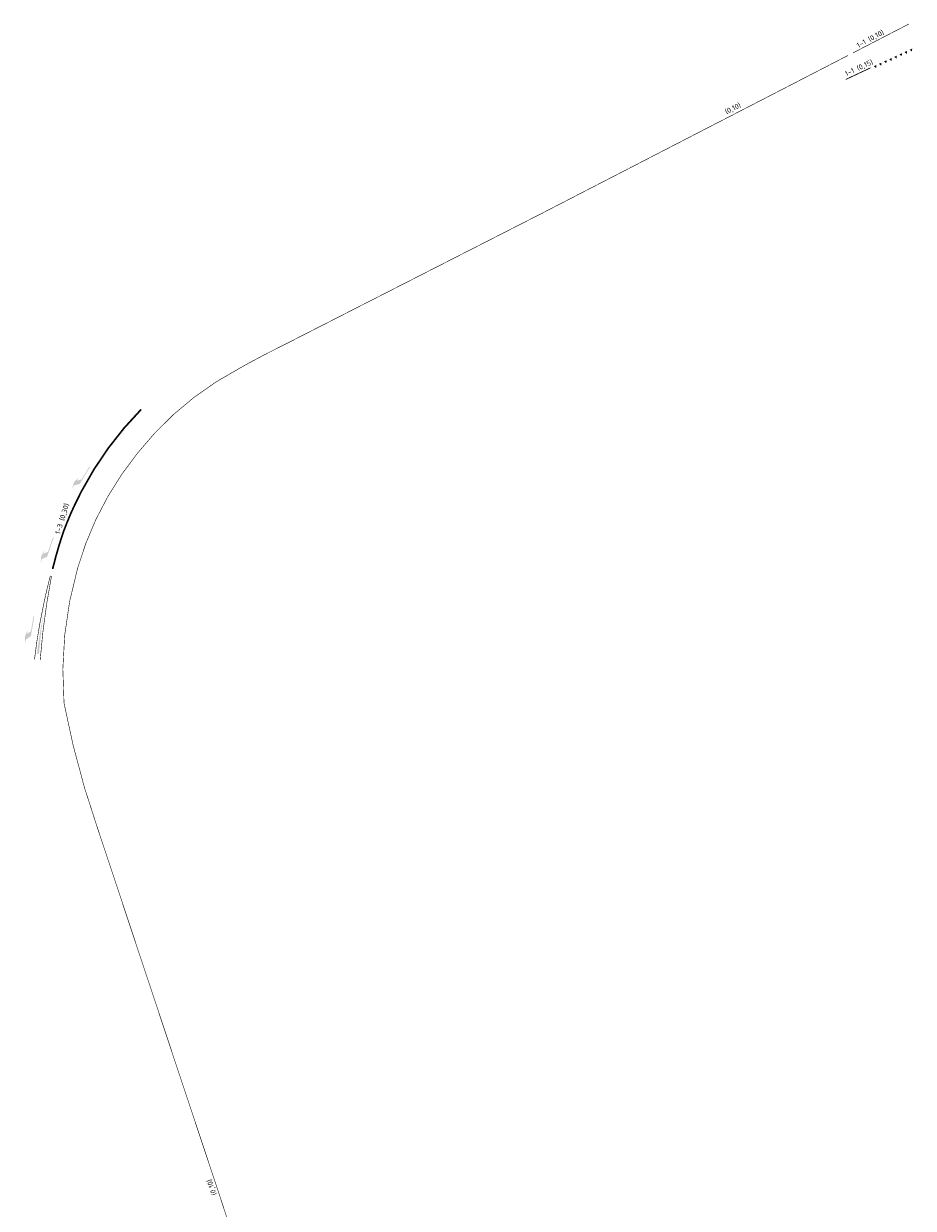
# Model space of a CAD drawing. Extents: x 117783 to 130571, y 447689 to 453929.
# Tile 12 of 22: x 125175 to 125333, y 451018 to 451228. Entities that reach past the tile are written whole.
import ezdxf

# ---------------------------------------------------------------- set-up
doc = ezdxf.new("R2010")
doc.units = 0
doc.header["$LTSCALE"] = 4
doc.header["$MEASUREMENT"] = 0
doc.linetypes.add('11', pattern=[0.5, 0.25, -0.25])
doc.linetypes.add('13', pattern=[1, 0.25, -0.75])
for name, color, linetype in [('TM-ASS-T_C_10', 7, 'CONTINUOUS'), ('TM-L_1-1_10', 7, '11'), ('TM-L_1-1_15', 7, '11'), ('TM-L_1-3_30', 7, '13'), ('TM-L_C_10', 7, 'CONTINUOUS'), ('TM-PIJL', 7, 'CONTINUOUS'), ('TM-SYMBOOL', 7, 'CONTINUOUS'), ('TM-T025TEKST', 7, 'CONTINUOUS')]:
    doc.layers.add(name, color=color, linetype=linetype)
doc.styles.add('ISO', font='ISO')

# ---------------------------------------------------------------- blocks, each defined once
blk = doc.blocks.new('dht')
at = {"layer": 'TM-SYMBOOL'}
blk.add_hatch(color=256, dxfattribs=at).paths.add_polyline_path([(0, 0), (0, 0.5), (0.47, 0.25)])
blk = doc.blocks.new('vobir')
at = {"layer": 'TM-PIJL'}
blk.add_hatch(color=256, dxfattribs=at).paths.add_polyline_path([(3.3, -0.68), (2.7, -0.08), (0, -0.08), (0, 0.07), (3.55, 0.07), (4.3, -0.68), (5, -0.68), (3.8, -0.97), (2.6, -0.68)])

msp = doc.modelspace()

# ---------------------------------------------------------------- hatches: boundary and pattern name
at = {"layer": 'TM-SYMBOOL'}
h = msp.add_hatch(color=256, dxfattribs=at)
edge = h.paths.add_edge_path()
edge.add_arc((125309.18, 451105.54), 131.47, 171.9406, 175.131)
edge.add_line((125178.18, 451116.7), (125177.81, 451116.73))
edge.add_arc((125273.54, 451104.61), 96.49, 168.4274, 172.7859, ccw=False)

# ---------------------------------------------------------------- linework, layer by layer
at = {"layer": 'TM-ASS-T_C_10', "linetype": 'Continuous', "const_width": 0.1}
msp.add_lwpolyline([(125209.94, 451021.4), (125188.61, 451085.61, -0.037162), (125182.62, 451107.93, -0.090243), (125185.01, 451131.79, -0.101262), (125195.62, 451152.22, -0.10542), (125213.68, 451167.28, -0.014597), (125221.3, 451171.3), (125267.34, 451194.79), (125321.57, 451222.77)], format="xyb", dxfattribs=at)
at = {"layer": 'TM-L_1-1_10', "const_width": 0.1, "flags": 128}
msp.add_lwpolyline([(125322.46, 451223.23), (125332.39, 451228.36)], dxfattribs=at)
at = {"layer": 'TM-L_1-1_15', "const_width": 0.15, "flags": 128}
msp.add_lwpolyline([(125325.57, 451220.58, 0.000625), (125321.17, 451218.51)], format="xyb", dxfattribs=at)
at = {"layer": 'TM-L_1-3_30', "const_width": 0.3, "flags": 128}
msp.add_lwpolyline([(125180.6, 451131.72, -0.022111), (125182.5, 451138.28, -0.020864), (125184.47, 451142.99), (125185.71, 451145.49, -0.074047), (125196.31, 451160.03)], format="xyb", dxfattribs=at)
at = {"layer": 'TM-L_C_10', "const_width": 0.1, "flags": 128}
for points in [[(125177.38, 451115.62, -0.025494), (125178.99, 451125.35, -0.016796), (125180.2, 451130.5)], [(125180.4, 451130.45, 0.028659), (125178.39, 451115.56)], [(125209.94, 451021.4), (125211.73, 451015.95), (125215.89, 451000.3), (125220.95, 450980.69, 0.00272), (125221.63, 450978.01, 0.00272), (125222.35, 450975.33, 0.003435), (125223.29, 450971.97, 0.003435), (125224.28, 450968.61, 0.052282), (125224.87, 450967.04), (125230.59, 450958.01, -0.023149), (125231.15, 450957.13, -0.023149)]]:
    msp.add_lwpolyline(points, format="xyb", dxfattribs=at)

# ---------------------------------------------------------------- block references
at = {"layer": 'TM-PIJL'}
for p, rotation in [((125187.18, 451149.86), 238.887272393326), ((125180.73, 451137.32), 251.161057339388), ((125177.29, 451123.33), 260.0903665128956)]:
    msp.add_blockref('vobir', p, dxfattribs=dict(at, rotation=rotation))
at = {"layer": 'TM-SYMBOOL', "rotation": 294.6767048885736}
for p in [(125329.77, 451222.53), (125330.68, 451222.95), (125331.59, 451223.37), (125332.5, 451223.78), (125326.14, 451220.86), (125327.05, 451221.28), (125327.96, 451221.7), (125328.86, 451222.11)]:
    msp.add_blockref('dht', p, dxfattribs=at)

# ---------------------------------------------------------------- texts
at = {"layer": 'TM-T025TEKST', "style": 'ISO'}
for s, rotation, p in [('1-1 (0,10)', 28.3739, (125323.4, 451224.09)), ('1-1 (0,15)', 24.7628, (125321.27, 451219.08)), ('(0,10)', 27.0758, (125300.05, 451212.34)), ('1-3 (0,30)', 72.9702, (125181.87, 451137.78)), ('(0,10)', 108.7833, (125209.67, 451020.81))]:
    msp.add_text(s, height=0.9, rotation=rotation, dxfattribs=at).set_placement(p)

doc.saveas('drawing.dxf')
